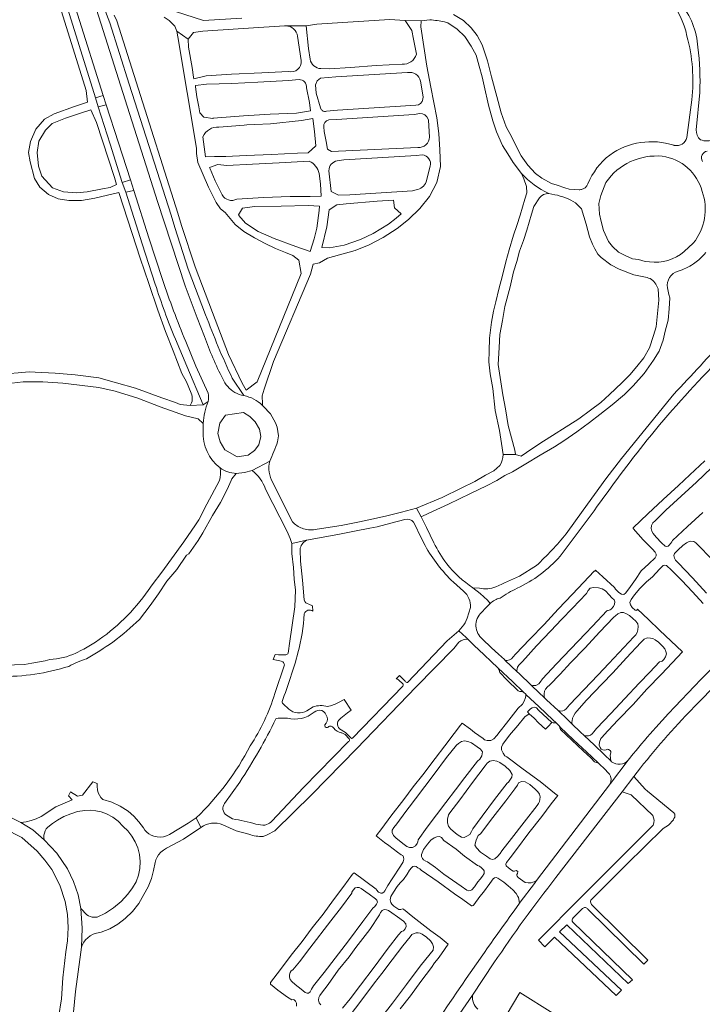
# Model space of a CAD drawing. Extents: x 148869 to 161638, y 453607 to 469810.
# Tile 20 of 256: x 154256 to 154426, y 459730 to 459976. Entities that reach past the tile are written whole.
import ezdxf

# ---------------------------------------------------------------- set-up
doc = ezdxf.new("R2010")
doc.units = 0
doc.layers.add('B-RO-VH-VERHARDING_ASFALT-GV', color=251, linetype='CONTINUOUS', lineweight=18)
doc.layers.add('B-RO-VH-VERHARDING_HALFVERHARDING_GRIND-GV', color=251, linetype='CONTINUOUS', lineweight=18)

msp = doc.modelspace()

# ---------------------------------------------------------------- linework, layer by layer
at = {"layer": 'B-RO-VH-VERHARDING_ASFALT-GV', "flags": 128}
for points in [[(154301.77, 459896.49), (154299.95, 459901.1), (154296.93, 459909.14), (154290, 459930.17), (154281.91, 459955.58), (154274.82, 459978.13), (154274.57, 459978.9), (154273.23, 459983.33), (154270.86, 459990.76), (154269.65, 459994.58), (154268.56, 459997.94), (154259.32, 460027.68), (154258.83, 460029.26), (154258.55, 460030.12), (154254.74, 460042.07)], [(154253.83, 460028.79), (154256.59, 460020.45), (154259.71, 460010.23), (154263.66, 459997.41), (154276.48, 459956.68), (154277.19, 459954.38), (154280.26, 459944.84), (154283.27, 459935.59), (154284.13, 459932.95), (154287.88, 459921.14), (154291.26, 459910.7)], [(154297.08, 459895.2), (154299.63, 459889.09), (154302.64, 459882.35)], [(154311.55, 459881.71), (154310.98, 459881.84), (154310.42, 459882.02), (154309.88, 459882.24), (154309.36, 459882.5), (154308.86, 459882.81), (154308.39, 459883.15), (154307.95, 459883.53), (154307.54, 459883.95), (154307.17, 459884.4), (154306.84, 459884.88), (154306.54, 459885.39), (154306.29, 459885.91)], [(154319.99, 459870.19), (154320.19, 459871.66), (154319.87, 459873.85), (154319.52, 459874.87), (154318.2, 459877.15), (154316.39, 459879.08), (154316.21, 459879.26)], [(154301.42, 459874.78), (154301.45, 459872.88)], [(154309.68, 459862.28), (154311.77, 459862.53), (154313.66, 459862.97), (154318.08, 459865.34)], [(154203.83, 459804.79), (154204.43, 459803.92), (154205.35, 459802.54), (154207.61, 459799.45), (154210.17, 459796.6), (154212.88, 459794.12), (154215.82, 459791.91), (154218.43, 459790.1), (154222.88, 459787.74), (154234.34, 459781.71), (154247.24, 459775.86), (154256.13, 459771.35), (154259.96, 459767.88), (154261.89, 459765.68), (154263.63, 459763.33), (154265.64, 459759.46), (154267, 459755.32), (154267.57, 459752.09), (154267.76, 459748.82), (154267.54, 459745.55), (154267.18, 459742.79), (154266.4, 459736.31), (154266.06, 459731.07), (154265.29, 459726.34)], [(154269.04, 459727.72), (154269.56, 459732.87), (154270.86, 459742.66), (154271.01, 459743.94), (154271.23, 459748.72), (154270.92, 459753.56), (154270.19, 459757), (154269.05, 459760.34), (154267.52, 459763.51), (154264.93, 459767.38), (154261.75, 459770.78), (154258.93, 459773.21), (154255.88, 459775.09), (154253.57, 459776.26), (154248.35, 459778.93), (154237.24, 459784.28), (154234.17, 459785.81), (154228.87, 459788.54), (154224.64, 459790.57), (154220.61, 459792.95), (154217.83, 459794.89), (154214.84, 459797.19)], [(154408.8, 459792.24), (154407.52, 459790.62), (154403.14, 459784.78), (154384.66, 459760.59), (154384.1, 459759.86), (154380.57, 459755.15), (154380.41, 459754.93)], [(154389.5, 459761.31), (154405.98, 459782.77), (154408.93, 459786.6)], [(154364.61, 459726.04), (154368.65, 459731.96), (154374.02, 459740)]]:
    msp.add_lwpolyline(points, dxfattribs=at)
at = {"layer": 'B-RO-VH-VERHARDING_ASFALT-GV'}
for points in [[(154291.26, 459910.7, 0.01611), (154297.08, 459895.2)], [(154306.29, 459885.91, -0.034686), (154301.77, 459896.49)], [(154302.64, 459882.35, -0.122509), (154302.68, 459880.2)], [(154302.68, 459880.2, 0.079274), (154301.42, 459874.78)], [(154316.21, 459879.26, 0.147107), (154311.55, 459881.71)], [(154301.45, 459872.88, 0.253604), (154305.68, 459863.66)], [(154318.08, 459865.34, 0.019813), (154319.99, 459870.19)], [(154305.68, 459863.66, 0.161449), (154309.68, 459862.28)], [(154422.78, 459802.67, -0.007221), (154450.65, 459830.61)], [(154440.72, 459825.67, 0.018716), (154414.41, 459798.82)], [(154408.93, 459786.6, -0.028671), (154422.78, 459802.67)], [(154414.41, 459798.82, 0.014618), (154408.8, 459792.24)], [(154374.02, 459740, -0.020433), (154389.5, 459761.31)], [(154380.41, 459754.93, 0.01164), (154355.38, 459718.7)]]:
    msp.add_lwpolyline(points, format="xyb", dxfattribs=at)
at = {"layer": 'B-RO-VH-VERHARDING_ASFALT-GV', "flags": 128}
msp.add_lwpolyline([(154305.55, 459874.79), (154307.02, 459876.82), (154311.51, 459877.48), (154313.05, 459876.53), (154314.4, 459875.18), (154315.45, 459873.33), (154315.8, 459871.48), (154315.28, 459869.38), (154314.26, 459867.96), (154312.63, 459866.86), (154309.93, 459866.41), (154306.87, 459868.16), (154305.7, 459870.13), (154305.11, 459872.26)], close=True, dxfattribs=at)
at = {"layer": 'B-RO-VH-VERHARDING_HALFVERHARDING_GRIND-GV', "flags": 128}
for points in [[(154289.46, 459909.57), (154286.19, 459919.62), (154282.11, 459932.54), (154281.18, 459934.92), (154278.2, 459944.53), (154275.21, 459953.8), (154274.53, 459956.12), (154261.86, 459996.7), (154257.63, 460009.67), (154254.27, 460020.88), (154251.98, 460028.25), (154253.83, 460028.79), (154253.27, 460030.62), (154250.33, 460030.09), (154250.42, 460028.14), (154251.59, 460023.62), (154262.49, 459989.01), (154262.62, 459988.63)], [(154263.14, 459987.09), (154272.25, 459957.93), (154272.56, 459955.03), (154269.29, 459953.91), (154264.25, 459952.11), (154261.79, 459950.73), (154259.61, 459948.25), (154258.32, 459945.17), (154257.86, 459942.41), (154258.2, 459940.08), (154259.29, 459935.97), (154260.62, 459933.75), (154262.84, 459931.94), (154265.24, 459930.88), (154267.88, 459930.45), (154271.06, 459930.48), (154274.41, 459931.05), (154280.4, 459932.48), (154283.66, 459922.2), (154285.69, 459916.01), (154287.83, 459909.71), (154290.11, 459903.07), (154292.02, 459897.76), (154293.92, 459892.86), (154296.11, 459887.21), (154297.25, 459885.15), (154298.42, 459882.3)], [(154276.66, 459978.71), (154278.15, 459974.81), (154282.96, 459959.54), (154293.4, 459926.75), (154294.33, 459923.69), (154297.7, 459913.3), (154302.04, 459901.86)], [(154306.93, 459927.47), (154309.4, 459924.46), (154311.57, 459922.72), (154314.23, 459921.09), (154316.91, 459919.71), (154319.47, 459918.48), (154321.99, 459917.45), (154323.81, 459916.72), (154325.33, 459915.52), (154325.89, 459912.18), (154314.94, 459885.19), (154312.12, 459883.03), (154311.19, 459884.84), (154307.77, 459891.99), (154303.72, 459902.5), (154299.4, 459913.9), (154296.05, 459924.23), (154295.12, 459927.28), (154284.68, 459960.08), (154279.87, 459975.35), (154279.18, 459976.72)], [(154291.68, 459976.25), (154292.95, 459975.43), (154294.34, 459973.96), (154294.82, 459972.72), (154297.68, 459970.77), (154299.04, 459972.39), (154301.32, 459972.76), (154310.19, 459973.35), (154321.74, 459974.1), (154322.05, 459974.1), (154327.17, 459974.11), (154329.77, 459974.5), (154336.17, 459974.93), (154341.5, 459975.27), (154347.92, 459975.65), (154351.84, 459975.42), (154355.82, 459975.33), (154358, 459975.59)], [(154311.1, 459975.95), (154301.54, 459975.42), (154294.48, 459977.67)], [(154397.48, 459934.61), (154397.4, 459934.42), (154397.3, 459934.24), (154397.19, 459934.07), (154397.07, 459933.92), (154396.93, 459933.77), (154396.77, 459933.64), (154396.61, 459933.52), (154396.43, 459933.41), (154396.25, 459933.33), (154396.06, 459933.26), (154395.87, 459933.2), (154395.67, 459933.17), (154395.47, 459933.15), (154395.26, 459933.15), (154392.77, 459933.3), (154391.71, 459933.58), (154389.77, 459934.26), (154388.35, 459934.72), (154385.96, 459936.05), (154384.42, 459937.2), (154382.5, 459939.23), (154380.83, 459941.59), (154379.6, 459943.85), (154378.47, 459946.26), (154377.09, 459948.81), (154375.78, 459952.38), (154374.71, 459956.41), (154373.43, 459961.34), (154372.43, 459965.29), (154371.07, 459969.31), (154369.81, 459971.66), (154368.34, 459973.57), (154366.37, 459975.43), (154363.88, 459976.88)], [(154316.21, 459879.26), (154316.25, 459879.67), (154316.14, 459881.68), (154316.66, 459883.31), (154318.99, 459890.22), (154328.18, 459912.05), (154328.87, 459914.54), (154330.43, 459914.85), (154332.47, 459916.07), (154335.44, 459916.87), (154339.36, 459917.97), (154342.9, 459919.39), (154346.38, 459921.19), (154349.84, 459923.42), (154352.72, 459925.68), (154355.47, 459928.45), (154357.91, 459931.43), (154359.72, 459934.93), (154360.63, 459938.95), (154360.51, 459943.12), (154360.29, 459947.2), (154359.76, 459951.1), (154358.29, 459958.72), (154357.26, 459964.03), (154355.79, 459973.81), (154355.82, 459975.33), (154351.84, 459975.42), (154353.49, 459972.89), (154353.91, 459970.77), (154354.64, 459966.96)], [(154328.1, 459965.72), (154327.72, 459968.38), (154327.17, 459974.11), (154322.05, 459974.1)], [(154361.67, 459975.04), (154362.52, 459974.84), (154364.79, 459973.23), (154366.75, 459971.42), (154368.36, 459969.02), (154369.54, 459966.78), (154370.32, 459964.04), (154371.05, 459961.34), (154371.53, 459959.12), (154372.65, 459954.25), (154373.71, 459950.33), (154374.65, 459947.59), (154376.13, 459944.21), (154377.48, 459942.06), (154378.83, 459939.93), (154380.87, 459937.21)], [(154322.73, 459962.66), (154316.08, 459962.33), (154308.48, 459962), (154302.21, 459961.56), (154299.12, 459960.83), (154299.03, 459961.29), (154298.64, 459963.63), (154297.78, 459968.78), (154297.68, 459970.77), (154294.82, 459972.72), (154295.1, 459971.34), (154299.74, 459943.54), (154299.72, 459942.19), (154300.05, 459939.95), (154302.79, 459933.75), (154304.64, 459929.97), (154305.77, 459928.35), (154306.93, 459927.47)], [(154325.01, 459971.49), (154325.92, 459965.4)], [(154351.07, 459964.51), (154344.65, 459964.16), (154338.19, 459963.64), (154333, 459963.33), (154330.79, 459963.38)], [(154330.74, 459953.57), (154329.64, 459957.22), (154329.46, 459959.36), (154329.86, 459960.3), (154330.75, 459960.98), (154334.56, 459961.3), (154352.47, 459962.39)], [(154299.51, 459958.84), (154299.48, 459959.13), (154302.29, 459959.47), (154308.55, 459959.64), (154315.08, 459960), (154322.73, 459960.41), (154325.36, 459960.65)], [(154327.2, 459958.56), (154327.97, 459954.91), (154328.21, 459952.88), (154324.73, 459952.28), (154318.14, 459951.97), (154311.48, 459951.58), (154303.88, 459951), (154303.84, 459950.94), (154301.55, 459951.28), (154300.57, 459952.37), (154300.3, 459953.86), (154299.87, 459956.38), (154299.51, 459958.84)], [(154355.66, 459960.27), (154356.32, 459956.37)], [(154424.51, 459948.1), (154425.4, 459957.41)], [(154355.14, 459954.35), (154354.51, 459954.25), (154353.23, 459954.2), (154334.96, 459953.02), (154332.22, 459952.77)], [(154423.38, 459955.58), (154422.19, 459946.18)], [(154332.78, 459950.56), (154334.7, 459950.71), (154354.06, 459951.96), (154355.47, 459952.21)], [(154305.36, 459948.78), (154311.67, 459949.28), (154312.34, 459949.32), (154314.33, 459949.42), (154318.2, 459949.62), (154325.97, 459950.43), (154328.82, 459950.9), (154329.2, 459947.67), (154329.54, 459944.12), (154327.61, 459942.31), (154324.99, 459942.29), (154318.48, 459941.95), (154312.15, 459941.71), (154307.11, 459941.43), (154304.24, 459941.4), (154302.04, 459941.37), (154301.38, 459946.34)], [(154355.01, 459943.69), (154335.2, 459942.75), (154333.46, 459942.66), (154332.43, 459943.27), (154332.1, 459945.15), (154331.66, 459947.67), (154331.52, 459948.87)], [(154357.63, 459950.8), (154357.66, 459950.53), (154357.95, 459946.28)], [(154419.04, 459944.21), (154418.93, 459944.23)], [(154334.9, 459940.33), (154336.55, 459940.59), (154354.69, 459941.65), (154356.13, 459941.81)], [(154306.18, 459931.84), (154304.45, 459935.34), (154303.19, 459938.35), (154303.04, 459938.65), (154305.11, 459939.45), (154307.34, 459939.21), (154313.73, 459939.5), (154320.39, 459939.85), (154327.88, 459940.26)], [(154358.08, 459939.02), (154357.07, 459935.09)], [(154330.35, 459937.2), (154330.68, 459934.58), (154330.87, 459931.52), (154328.15, 459931.46), (154323.11, 459931.44), (154316.51, 459931.23), (154309.81, 459930.77)], [(154354.6, 459933.09), (154353.7, 459932.89), (154338.03, 459931.85), (154335.19, 459931.77), (154333.36, 459932.66), (154332.83, 459937.89)], [(154380.87, 459937.21), (154381.49, 459935.82), (154382.14, 459933.97), (154382.24, 459932.32), (154381.75, 459930.8), (154380.52, 459926.81), (154379.72, 459924.22), (154378.93, 459921.78), (154377.82, 459918.12), (154376.99, 459915.16), (154376.15, 459911.7), (154375.24, 459908.33), (154374.5, 459905.15)], [(154412.84, 459915.1), (154411.73, 459915.22), (154410.11, 459915.68), (154408.56, 459915.9), (154406.92, 459916.63), (154405.11, 459917.52), (154403.63, 459918.94), (154402.62, 459920.21), (154401.34, 459922.92), (154400.74, 459925.19), (154400.37, 459927.07), (154400.23, 459929.7), (154400.66, 459931.7), (154401.95, 459934.98)], [(154387.71, 459932.2), (154389.23, 459931.9)], [(154374.5, 459905.15), (154373.92, 459902.78), (154373.43, 459900.09), (154372.87, 459896.02), (154372.82, 459892.82), (154372.73, 459890.15), (154373.1, 459887.19), (154373.73, 459883.48), (154374.35, 459877.99), (154375.42, 459873.02), (154375.93, 459869.72), (154376.28, 459867.02), (154379.42, 459867.04), (154379.22, 459868.09), (154377.57, 459874.21), (154376.88, 459878.41), (154376.27, 459881.94), (154375.75, 459885.19), (154375.1, 459889.45), (154375.33, 459893.72), (154375.46, 459896.98), (154376.14, 459900.5), (154376.75, 459903.95), (154378.03, 459908.84), (154378.93, 459912.66), (154379.76, 459915.21), (154380.4, 459917.77), (154381.37, 459920.42), (154382.25, 459923.03), (154383.39, 459927.07), (154383.96, 459928.98), (154385.35, 459931.07)], [(154394.39, 459929.89), (154395.86, 459928.39), (154397.04, 459924.5), (154397.86, 459921.4), (154398.59, 459919.55), (154399.2, 459918.38), (154399.97, 459917.08), (154400.74, 459916.2), (154403.2, 459914.38), (154405.23, 459913.28), (154408.9, 459911.87), (154411.85, 459911.26)], [(154423.78, 459919.77), (154421.48, 459917.67)], [(154414.39, 459909.57), (154415, 459908.41), (154415.2, 459905.51), (154414.49, 459898.87), (154413.86, 459896.71), (154412.83, 459893.67), (154411.39, 459891.11), (154409.67, 459888.98), (154407.9, 459886.88), (154405.91, 459884.89), (154402.87, 459881.99), (154400.7, 459879.99), (154398.14, 459878.09), (154395.2, 459875.91), (154385.46, 459869.73), (154382.12, 459867.46), (154380.78, 459866.59), (154379.42, 459867.04), (154376.28, 459867.02)], [(154375.46, 459864.22), (154373.95, 459862.94), (154371.88, 459861.8), (154369.26, 459860.28), (154365.79, 459858.58), (154361.09, 459856.28), (154354.69, 459853.59), (154355.84, 459851.39), (154357.77, 459852.32), (154362.66, 459854.6), (154368.16, 459857.22), (154372.16, 459859.14), (154374.69, 459860.51), (154376.73, 459861.74), (154378.65, 459862.65), (154381.99, 459864.65), (154385.53, 459866.85), (154389.1, 459868.92), (154391.46, 459870.42), (154394.72, 459872.7), (154397.85, 459875.01), (154400.44, 459876.96), (154403.56, 459879.4), (154406.58, 459882.02), (154408.79, 459884.14), (154411.49, 459887.22), (154413.84, 459890.58), (154415.24, 459892.78), (154416.26, 459895.53), (154416.77, 459897.84), (154417.52, 459900.56), (154417.79, 459903.42), (154417.94, 459906.16), (154417.69, 459906.96), (154417.34, 459908.62)], [(154298.16, 459879.2), (154301.42, 459879.38), (154297.35, 459889.07), (154294.48, 459895.84)], [(154302.68, 459880.2), (154301.42, 459879.38), (154298.16, 459879.2), (154295.67, 459879.47), (154294.52, 459879.96), (154291.07, 459881.16), (154284.54, 459883.6), (154279.81, 459884.91), (154275.35, 459886.11), (154269.45, 459886.88), (154264.45, 459887.35), (154259.49, 459887.58), (154257.99, 459887.62), (154255.22, 459887.42), (154253.13, 459887.22), (154250.87, 459886.87)], [(154224.87, 459873.76), (154231.02, 459878.38), (154236.71, 459881.4), (154240.29, 459882.6), (154243.64, 459883.32), (154246.91, 459884.04), (154252.23, 459884.66), (154256.47, 459885.15), (154261.4, 459885.18), (154266.37, 459884.82), (154275.34, 459883.7), (154279.42, 459882.83), (154285.14, 459881.08), (154290.71, 459878.94), (154297.02, 459876.64), (154300.16, 459875.95), (154301.42, 459874.78)], [(154308.69, 459886.08), (154311.55, 459881.71)], [(154418.13, 459881.19), (154405.82, 459866.03), (154401.96, 459860.95), (154396.31, 459853.08), (154392.06, 459847.2)], [(154318.08, 459865.34), (154313.66, 459862.97)], [(154426.65, 459865.45), (154422.88, 459861.95), (154420.06, 459859.23), (154416.25, 459855.72), (154412.43, 459852.18), (154408.73, 459848.71), (154408.74, 459848.53), (154411.27, 459845.71), (154413.17, 459843.75), (154413.58, 459843.32), (154414.28, 459842.62), (154414.52, 459842.08), (154414.52, 459841.72), (154414.28, 459841.22), (154412.64, 459839.68), (154410.78, 459837.93), (154409.31, 459835.75), (154407.7, 459833.46), (154406.89, 459832.4), (154406.4, 459832.06), (154405.83, 459832.08), (154405.17, 459832.53), (154404.8, 459832.92), (154404.38, 459833.4), (154404.08, 459833.77), (154401.21, 459836.41), (154399.34, 459838.11), (154399.18, 459837.88), (154398.99, 459837.83), (154396.4, 459835.02), (154393.66, 459832.12), (154390.05, 459828.34), (154386.51, 459824.57), (154382.94, 459820.87), (154379.43, 459817.12), (154378.83, 459816.45), (154378.4, 459815.97), (154377.86, 459815.67), (154377.3, 459815.55), (154376.83, 459815.57), (154379.83, 459812.74), (154379.76, 459813.05), (154379.78, 459813.45), (154379.93, 459813.92), (154380.25, 459814.35), (154380.73, 459814.88), (154381.11, 459815.31), (154384.67, 459819.21), (154388.2, 459822.93), (154390.89, 459825.75), (154393.6, 459828.62), (154397.15, 459832.29), (154397.52, 459832.99), (154398.06, 459833.58), (154398.89, 459833.82), (154400.08, 459833.72), (154401.01, 459833.42), (154401.83, 459832.92), (154402.74, 459831.93), (154403.47, 459831.17), (154404.05, 459830.68), (154404.21, 459830.24), (154404.09, 459829.59), (154403.82, 459829.04), (154403.27, 459828.36), (154403.02, 459828.18), (154402.76, 459828.08), (154402.54, 459828.06), (154402.36, 459828.05), (154402.18, 459827.97), (154398.58, 459824.13), (154396.83, 459822.26), (154393.2, 459818.45), (154389.62, 459814.69), (154386.14, 459810.96), (154385.59, 459810.12), (154385.21, 459809.69), (154384.47, 459809.34), (154384.18, 459809.28), (154383.84, 459809.28), (154383.3, 459809.35), (154383.52, 459809.13), (154386.64, 459806.22), (154386.52, 459806.65), (154386.54, 459807.26), (154386.65, 459807.9), (154386.92, 459808.41), (154387.41, 459808.95), (154387.84, 459809.36), (154390.51, 459812.14), (154393.15, 459815), (154396.76, 459818.74), (154400.34, 459822.6), (154403.97, 459826.33), (154404.36, 459826.71), (154404.91, 459827.17), (154405.7, 459827.57), (154406.39, 459827.51), (154407.11, 459827.23), (154407.88, 459826.77), (154408.65, 459826.07), (154409.47, 459825.34), (154409.89, 459824.71), (154410.02, 459824), (154409.92, 459823.17), (154409.74, 459822.51), (154409.39, 459821.99), (154408.91, 459821.48), (154402.68, 459814.81), (154400.03, 459811.95), (154396.43, 459808.18), (154392.85, 459804.47), (154392.46, 459804.01), (154392.02, 459803.5), (154391.62, 459803.17), (154391.19, 459802.98), (154390.67, 459802.9), (154390.04, 459803.02), (154392.47, 459800.69), (154393.52, 459799.67), (154393.47, 459800.1), (154393.5, 459800.48), (154393.65, 459801.1), (154393.93, 459801.82), (154394.25, 459802.36), (154394.71, 459802.92), (154397.14, 459805.63), (154401.01, 459809.75), (154403.67, 459812.48), (154407.13, 459816.21), (154410.68, 459820.02), (154411.05, 459820.38), (154411.53, 459820.91), (154412.27, 459821.21), (154413.06, 459821.14), (154413.71, 459821.02), (154414.26, 459820.7), (154415.08, 459820.1), (154416.18, 459819.07), (154416.66, 459818.44), (154416.95, 459817.83), (154417.08, 459817.21), (154416.87, 459816.46), (154416.44, 459815.82), (154416.03, 459815.35), (154415.75, 459815.28), (154415.38, 459815.2), (154412.95, 459812.61), (154410.3, 459809.85), (154406.72, 459806.02), (154403.23, 459802.29), (154399.61, 459798.52), (154398.97, 459797.74), (154398.5, 459797.2), (154398.08, 459796.87), (154397.65, 459796.71), (154396.64, 459796.7), (154399, 459794.51), (154401.63, 459791.97), (154403.17, 459790.47), (154403.13, 459791.16), (154403.03, 459791.92), (154403.22, 459792.45), (154403.2, 459792.83), (154403.05, 459793.06), (154402.64, 459793.35), (154402.38, 459793.37), (154402.01, 459793.26), (154401.63, 459793.18), (154401.22, 459793.2), (154400.79, 459793.4), (154400.5, 459793.8), (154400.3, 459794.36), (154400.35, 459795.16), (154400.73, 459796.03), (154401.14, 459796.48), (154401.48, 459796.89), (154404.92, 459800.63), (154408.73, 459804.53), (154412.21, 459808.4), (154415.83, 459812.14), (154418.5, 459814.94), (154421.11, 459817.71), (154415.37, 459823.09), (154412.56, 459825.75), (154409.85, 459828.34), (154409.69, 459828.1), (154409.5, 459828.03), (154409.27, 459828.11), (154408.55, 459828.8), (154408.09, 459829.44), (154407.94, 459830.04), (154408.23, 459830.78), (154409.12, 459831.92), (154410.42, 459833.5), (154412.1, 459835.2), (154413.6, 459836.47), (154415.37, 459838.38), (154416.26, 459839.29), (154416.62, 459839.39), (154417.11, 459839.27), (154417.54, 459838.86), (154417.94, 459838.51), (154420.94, 459835.55), (154423.6, 459832.69), (154426.22, 459829.81)], [(154426.14, 459852.5), (154422.36, 459849.02), (154418.6, 459845.51), (154418.42, 459845.2), (154418.2, 459844.89), (154417.75, 459844.36), (154417.48, 459844.13), (154417.02, 459844.05), (154416.74, 459844.13), (154415.81, 459844.9), (154414.49, 459846.33), (154413.74, 459847.25), (154413.46, 459847.87), (154413.29, 459848.54), (154413.33, 459849.25), (154413.7, 459849.91), (154414.26, 459850.47), (154416.92, 459853.12), (154420.72, 459856.57), (154424.55, 459860.13), (154428.36, 459863.67)], [(154278.86, 459820.11), (154281.61, 459822.3), (154283.09, 459823.59), (154285.51, 459825.81), (154288.16, 459829.25), (154290.26, 459832.22), (154292.38, 459835.33), (154294.83, 459838.28), (154297.27, 459841.85), (154297.82, 459842.21), (154300.15, 459845.56), (154301.38, 459847.4), (154303.79, 459851.8), (154305.74, 459855.03), (154307.38, 459858.24), (154308.41, 459860.47), (154308.57, 459860.95), (154309.68, 459862.28)], [(154305.53, 459860.47), (154302.37, 459854.61), (154300.33, 459850.65), (154299.52, 459849.4), (154296.57, 459845.19), (154291.13, 459837.58), (154288.73, 459834.43), (154287.73, 459833.05)], [(154316.97, 459858.37), (154322.35, 459847.73), (154323.15, 459846.03), (154323.59, 459844.76), (154327.18, 459845.57), (154335.06, 459847.05), (154339.16, 459847.81), (154343, 459848.57), (154344.88, 459848.97), (154348.28, 459849.84), (154351.79, 459850.78)], [(154323.73, 459850.18), (154322.54, 459852.42), (154318.81, 459859.99)], [(154359.02, 459844.95), (154357.19, 459848.73), (154356.54, 459850.1), (154355.84, 459851.39), (154354.69, 459853.59), (154350.92, 459852.61), (154347.26, 459851.66), (154343.98, 459850.89), (154340.41, 459850.16), (154340, 459850.1), (154335.85, 459849.3), (154333.12, 459848.82), (154329.41, 459848.23)], [(154390.52, 459841.57), (154399.01, 459852.95)], [(154353.92, 459850.09), (154354.43, 459849.16), (154355.52, 459846.81), (154356.81, 459844.25)], [(154327.18, 459845.57), (154323.59, 459844.76), (154323.58, 459842.3), (154323.98, 459838.79), (154324.14, 459835.85), (154324.49, 459833.13), (154324.33, 459828.96), (154323.01, 459819.77)], [(154326.66, 459830.68), (154326.26, 459835.59), (154325.71, 459840.35), (154325.6, 459843.2)], [(154427.09, 459832.37), (154423.59, 459836.22), (154419.98, 459839.9), (154419.33, 459840.57), (154419.08, 459841.07), (154418.89, 459841.76), (154419.07, 459842.26), (154419.96, 459843.2), (154421.13, 459844.26), (154422.07, 459844.93), (154422.72, 459845.28), (154423.15, 459845.39), (154423.9, 459845.25), (154424.37, 459844.9), (154424.83, 459844.53), (154428.44, 459840.88)], [(154384.61, 459839.26), (154380.39, 459836.59)], [(154363.88, 459835.12), (154366.43, 459832.86)], [(154373.05, 459829.77), (154372.37, 459830.59), (154370.54, 459832.24), (154368.77, 459833.69)], [(154370.41, 459833.6), (154368.77, 459833.69), (154370.54, 459832.24), (154372.37, 459830.59), (154373.05, 459829.77)], [(154328.81, 459827.89), (154328.7, 459829.22), (154327.77, 459829.64)], [(154368.15, 459828.76), (154367.33, 459826.09)], [(154366.05, 459823.95), (154365.24, 459822.99), (154367.06, 459821.33), (154367.6, 459820.76), (154369, 459819.35), (154371.56, 459816.94), (154373.33, 459815.28), (154375.02, 459813.69), (154375.05, 459813.67), (154378.67, 459810.27), (154381.42, 459807.65), (154381.98, 459807.12), (154382.01, 459807.09), (154385.29, 459803.96), (154388.67, 459800.75), (154389.52, 459799.94), (154390.34, 459799.15), (154390.57, 459798.93), (154393.83, 459795.77), (154397.18, 459792.61), (154399.92, 459790.07), (154400.11, 459789.89), (154401.86, 459788.22), (154402.39, 459787.67), (154402.82, 459787.16), (154403.09, 459786.65), (154403.27, 459785.92), (154403.14, 459784.78), (154407.52, 459790.62)], [(154367.6, 459820.76), (154367.06, 459821.33), (154365.24, 459822.99), (154362.34, 459820.42), (154352.44, 459810.08)], [(154403.38, 459790.26), (154403.17, 459790.47), (154401.63, 459791.97), (154399, 459794.51), (154396.64, 459796.7), (154395.5, 459797.74), (154393.52, 459799.67), (154392.47, 459800.69), (154390.04, 459803.02), (154390.01, 459803.05), (154387.15, 459805.74), (154386.64, 459806.22), (154383.52, 459809.13), (154383.3, 459809.35), (154380.34, 459812.26), (154379.83, 459812.74), (154376.83, 459815.57), (154376.62, 459815.77), (154375.15, 459817.15), (154373.44, 459818.75), (154371.06, 459820.93), (154370.81, 459821.17)], [(154316.42, 459771.61), (154317.4, 459771.99), (154319.35, 459772.96), (154328.59, 459782.07), (154339.68, 459793.5), (154354.63, 459808.93), (154363.96, 459818.57), (154365.27, 459820.09)], [(154271.22, 459818.19), (154269.65, 459817.39)], [(154322.03, 459817), (154320.25, 459816.97), (154319.4, 459817.08), (154318.91, 459815.78), (154319.75, 459815.65)], [(154263.11, 459815.78), (154261.94, 459815.49), (154258.63, 459814.86), (154256.79, 459814.53), (154249.31, 459814.27)], [(154321.7, 459814.43), (154319.3, 459807.3)], [(154351.83, 459810.36), (154350.69, 459811.53), (154350.42, 459811.82), (154349.59, 459810.97), (154349.92, 459810.86), (154350.19, 459810.7), (154351.34, 459809.61)], [(154351.29, 459809.11), (154338.73, 459796.13)], [(154350.58, 459728.51), (154353.22, 459731.82), (154355.72, 459735.37), (154358.44, 459738.88), (154359.21, 459740.05), (154360.07, 459741.12), (154360.93, 459742.25), (154362.62, 459744.71), (154360.57, 459746.32), (154358.24, 459748.04), (154353.74, 459751.55), (154351.46, 459753.41), (154351.15, 459753.52), (154350.75, 459753.39), (154350.27, 459753.36), (154349.02, 459754.14), (154348.48, 459754.65), (154348.25, 459755.1), (154348.11, 459755.76), (154348.27, 459756.59), (154348.91, 459757.7), (154349.82, 459759.11), (154350.58, 459759.98), (154351.47, 459760.87), (154352.38, 459762.21), (154352.94, 459763.17), (154353.41, 459763.79), (154353.77, 459764.09), (154354.18, 459764.19), (154354.57, 459764.08), (154355.05, 459763.78), (154355.47, 459763.53), (154355.86, 459763.2), (154360.06, 459760.29), (154364.17, 459757.3), (154366.22, 459755.81), (154368.41, 459754.26), (154368.61, 459754.26), (154368.85, 459754.35), (154368.96, 459754.53), (154370.51, 459756.6), (154371.41, 459757.64), (154372.99, 459759.82), (154373.42, 459760.46), (154373.81, 459761.01), (154374.15, 459761.29), (154374.56, 459761.37), (154374.99, 459761.2), (154376.49, 459760.17), (154377.59, 459759.3), (154378.76, 459758.24), (154379.52, 459757.37), (154379.98, 459756.62), (154380.14, 459756.38), (154380.41, 459754.93), (154380.57, 459755.15), (154384.1, 459759.86), (154384.66, 459760.59), (154384.07, 459760.29), (154383.75, 459760.18), (154383.32, 459760), (154382.57, 459759.97), (154381.78, 459760.1), (154380.66, 459760.96), (154380.02, 459761.35), (154379.78, 459761.64), (154379.73, 459761.86), (154379.72, 459762.07), (154379.87, 459762.34), (154379.96, 459762.8), (154379.53, 459763.1), (154379.14, 459762.95), (154378.85, 459762.94), (154378.43, 459763.17), (154377.62, 459763.72), (154377.04, 459764.28), (154376.99, 459764.67), (154377.15, 459765.06), (154378.05, 459766.27), (154379.61, 459768.34), (154382.76, 459772.47), (154385.95, 459776.6), (154388.31, 459779.71), (154389.93, 459781.82), (154389.53, 459782.09), (154385.51, 459785.29), (154381.29, 459788.38), (154377.2, 459791.46), (154376.75, 459791.77), (154376.31, 459792.4), (154375.88, 459793.27), (154375.92, 459793.87), (154376.26, 459794.67), (154377.91, 459796.87), (154379.99, 459799.35), (154381.68, 459801.5), (154382.83, 459802.22), (154382.37, 459802.7), (154383.15, 459803.51), (154383.58, 459803.75), (154384.16, 459803.88), (154384.41, 459803.83), (154384.61, 459803.7), (154385.16, 459803.13), (154388.47, 459800.05), (154388.82, 459800), (154389.17, 459800.01), (154389.52, 459799.94), (154388.67, 459800.75), (154385.29, 459803.96), (154382.01, 459807.09), (154381.98, 459807.12), (154381.96, 459806.67), (154381.84, 459806.09), (154381.58, 459805.35), (154381.11, 459804.65), (154380.09, 459803.61), (154377.14, 459799.9), (154375.56, 459797.87), (154374.77, 459796.85), (154373.99, 459795.97), (154373.2, 459795.6), (154372.3, 459795.53), (154371.68, 459795.7), (154371.29, 459796.09), (154370.21, 459796.85), (154369.16, 459797.6), (154368.13, 459798.38), (154366.05, 459799.93), (154365.64, 459799.39), (154364.07, 459797.33), (154361.79, 459794.26), (154359.37, 459791.1), (154356.23, 459787.02), (154353.83, 459783.97), (154351.5, 459780.81), (154348.28, 459776.7), (154346.02, 459773.62), (154344.6, 459771.72), (154346.7, 459770.11), (154347.74, 459769.35), (154349.97, 459767.68), (154350.86, 459767.02), (154351.24, 459766.84), (154351.47, 459766.45), (154351.55, 459765.91), (154351.37, 459765.25), (154350.68, 459764.21), (154348.58, 459761.02), (154347.55, 459759.35), (154346.8, 459758.02), (154346.52, 459757.7), (154346.14, 459757.46), (154345.76, 459757.46), (154345.2, 459757.71), (154344.67, 459758.24), (154344.61, 459758.4), (154339.14, 459762.53), (154338.66, 459762.15), (154336.57, 459759.21), (154333.95, 459755.74), (154331.37, 459752.19), (154328.65, 459748.77), (154326.11, 459745.34), (154323.42, 459741.95), (154320.73, 459738.38), (154318.27, 459735.12), (154318.21, 459734.68), (154320.08, 459733.2), (154322.48, 459731.42), (154323.55, 459730.75), (154323.87, 459730.89), (154324.18, 459730.79), (154324.51, 459730.49), (154324.72, 459729.92), (154324.74, 459729.22)], [(154321.17, 459805.06), (154321.12, 459805.32)], [(154322.78, 459803.36), (154321.39, 459804.72)], [(154328.86, 459803.95), (154327.34, 459802.99)], [(154335.83, 459801.15), (154337.45, 459802.47), (154338.35, 459803.13), (154336.66, 459805.83), (154335.22, 459805.04)], [(154319.56, 459800.96), (154319.77, 459801.09), (154320.12, 459801.15), (154322.46, 459801.11)], [(154338.3, 459796.2), (154336.95, 459797.56), (154335.46, 459798.5)], [(154336.57, 459797.25), (154336.86, 459797.06), (154337.9, 459795.96)], [(154337.74, 459795.28), (154326.43, 459783.83), (154318.56, 459775.4)], [(154418.95, 459777.46), (154412.38, 459782.89), (154411.78, 459783.38), (154408.93, 459786.6), (154405.98, 459782.77), (154408.23, 459782.03), (154413.65, 459776.84)], [(154306.77, 459779.86), (154310.55, 459785.16)], [(154308.74, 459775.99), (154307.24, 459776.92)], [(154299.71, 459776.23), (154300.87, 459773.82)], [(154306.34, 459774.53), (154309.62, 459772.97), (154312.86, 459772.15)], [(154316.3, 459774.38), (154314.58, 459774.7)], [(154413.76, 459774.43), (154411.8, 459772.39), (154395.87, 459756.54), (154385.14, 459745.66), (154386.72, 459744.01), (154387.87, 459745.16), (154389.12, 459746.41), (154404.53, 459731.88), (154405.86, 459733.23), (154390.41, 459747.74), (154392.21, 459749.49), (154407.55, 459734.85), (154408.57, 459735.75), (154393.67, 459750.17)], [(154398.53, 459756.01), (154407.1, 459764.55), (154416.29, 459773.62), (154417.55, 459774.45), (154418.87, 459775.72), (154418.94, 459776.08)], [(154397.45, 459753.42), (154411.39, 459739.72), (154412.39, 459740.73), (154398.55, 459754.46)], [(154330.76, 459729.5), (154330.42, 459730.02), (154330.25, 459730.68), (154330.32, 459731.34), (154330.56, 459731.89), (154330.99, 459732.44), (154332.64, 459734.64), (154335.13, 459738.16), (154337.85, 459741.5), (154339.57, 459743.88), (154343, 459748.39), (154345.48, 459752.03), (154345.7, 459752.59), (154346.09, 459753.08), (154346.61, 459753.34), (154347.21, 459753.3), (154347.66, 459753.09), (154348.55, 459752.48), (154349.96, 459751.53), (154351.43, 459750.44), (154351.98, 459749.73), (154352.06, 459749.14), (154351.84, 459748.53), (154351.44, 459748.02), (154350.91, 459747.83), (154350.19, 459746.98), (154347.61, 459743.68), (154344.13, 459738.97), (154340.66, 459734.43), (154338.12, 459731.04), (154336.23, 459728.69)], [(154393.81, 459751.23), (154395.23, 459752.66), (154396.14, 459753.58)], [(154338.09, 459726.98), (154340.78, 459730.49), (154344.2, 459735.07), (154346.02, 459737.39), (154348.64, 459740.8), (154351.29, 459744.25), (154353.09, 459746.52), (154353.53, 459747.08), (154354.07, 459747.35), (154354.63, 459747.51), (154355.08, 459747.5), (154355.61, 459747.42), (154356.13, 459747.19), (154357.2, 459746.41), (154358.14, 459745.53), (154358.66, 459744.77), (154358.91, 459744.03), (154358.82, 459743.17), (154358.08, 459742.29), (154355.56, 459739.23), (154352.16, 459734.65), (154348.65, 459729.93), (154346.03, 459726.51)], [(154388.7, 459727.43), (154380.44, 459732.65), (154377.02, 459726.91)], [(154368.65, 459731.96), (154364.61, 459726.04)]]:
    msp.add_lwpolyline(points, dxfattribs=at)
at = {"layer": 'B-RO-VH-VERHARDING_HALFVERHARDING_GRIND-GV'}
for points in [[(154417.5, 459980.94, -0.128861), (154422.2, 459971.51)], [(154424.9, 459968.72, 0.159879), (154420.51, 459979.84)], [(154322.05, 459974.1, -0.352241), (154325.01, 459971.49)], [(154358, 459975.59, -0.033544), (154361.67, 459975.04)], [(154422.2, 459971.51, -0.095802), (154423.38, 459955.58)], [(154425.4, 459957.41, 0.043833), (154424.9, 459968.72)], [(154354.64, 459966.96, -0.363796), (154351.07, 459964.51)], [(154325.92, 459965.4, -0.514023), (154322.73, 459962.66)], [(154330.79, 459963.38, -0.337818), (154328.1, 459965.72)], [(154352.47, 459962.39, -0.418777), (154355.66, 459960.27)], [(154325.36, 459960.65, -0.471392), (154327.2, 459958.56)], [(154356.32, 459956.37, -0.331623), (154355.14, 459954.35)], [(154331.16, 459952.92, -0.177793), (154330.74, 459953.57)], [(154332.22, 459952.77, -0.25553), (154331.16, 459952.92)], [(154355.47, 459952.21, -0.289436), (154357.63, 459950.8)], [(154301.38, 459946.34, -0.323898), (154305.36, 459948.78)], [(154331.52, 459948.87, -0.374597), (154332.78, 459950.56)], [(154357.95, 459946.28, -0.417101), (154355.01, 459943.69)], [(154425.55, 459945.61, -0.22395), (154424.51, 459948.1)], [(154418.93, 459944.23, 0.239256), (154402.93, 459941.8)], [(154422.19, 459946.18, -0.417346), (154419.04, 459944.21)], [(154429.04, 459945.64, -0.179443), (154425.55, 459945.61)], [(154356.13, 459941.81, -0.490516), (154358.08, 459939.02)], [(154402.93, 459941.8, 0.132682), (154397.48, 459934.61)], [(154401.95, 459934.98, -0.270742), (154416.04, 459941.5)], [(154416.04, 459941.5, -0.30097), (154426.01, 459932.71)], [(154426.04, 459940.22, -0.507987), (154427.26, 459942.8)], [(154327.88, 459940.26, -0.250468), (154330.35, 459937.2)], [(154332.83, 459937.89, -0.384141), (154334.9, 459940.33)], [(154387.71, 459932.2, -0.100623), (154380.87, 459937.21)], [(154380.87, 459937.21, 0.100623), (154387.71, 459932.2)], [(154357.07, 459935.09, -0.251994), (154354.6, 459933.09)], [(154309.81, 459930.77, -0.402078), (154306.18, 459931.84)], [(154385.35, 459931.07, -0.23868), (154387.71, 459932.2)], [(154389.23, 459931.9, -0.084438), (154394.39, 459929.89)], [(154426.01, 459932.71, -0.256042), (154423.78, 459919.77)], [(154421.48, 459917.67, -0.206582), (154412.84, 459915.1)], [(154425.14, 459915.64, 0.043979), (154426.92, 459917.48)], [(154419.98, 459912.78, 0.072856), (154423.79, 459914.61)], [(154423.79, 459914.61, 0.02983), (154425.14, 459915.64)], [(154417.34, 459908.62, -0.388659), (154419.98, 459912.78)], [(154294.48, 459895.84, -0.022234), (154289.46, 459909.57)], [(154411.85, 459911.26, -0.24398), (154414.39, 459909.57)], [(154302.04, 459901.86, 0.021112), (154308.69, 459886.08)], [(154431.25, 459895.42, -0.003693), (154418.13, 459881.19)], [(154412.28, 459870.67, -0.02217), (154429.44, 459889.91)], [(154298.42, 459882.3, -0.266711), (154298.16, 459879.2)], [(154301.42, 459874.78, -0.079274), (154302.68, 459880.2)], [(154311.55, 459881.71, -0.147107), (154316.21, 459879.26)], [(154399.01, 459852.95, -0.011039), (154412.28, 459870.67)], [(154318.81, 459859.99, -0.202274), (154318.08, 459865.34)], [(154376.28, 459867.02, -0.144246), (154375.46, 459864.22)], [(154305.68, 459863.66, -0.081595), (154305.53, 459860.47)], [(154309.68, 459862.28, -0.161449), (154305.68, 459863.66)], [(154313.66, 459862.97, -0.158463), (154316.97, 459858.37)], [(154351.79, 459850.78, -0.30733), (154353.92, 459850.09)], [(154326.11, 459848.58, -0.11236), (154323.73, 459850.18)], [(154329.41, 459848.23, -0.131557), (154326.11, 459848.58)], [(154325.6, 459843.2, -0.239194), (154327.18, 459845.57)], [(154392.06, 459847.2, -0.031195), (154384.61, 459839.26)], [(154356.81, 459844.25, 0.075906), (154363.88, 459835.12)], [(154362.21, 459839.69, -0.044898), (154359.02, 459844.95)], [(154379.8, 459833.59, 0.10156), (154390.52, 459841.57)], [(154368.77, 459833.69, -0.068788), (154362.21, 459839.69)], [(154380.39, 459836.59, 0.008852), (154374.48, 459833.94)], [(154374.48, 459833.94, -0.163958), (154370.41, 459833.6)], [(154375.53, 459831.14, -0.038114), (154379.8, 459833.59)], [(154287.73, 459833.05, -0.090526), (154274.51, 459820.11)], [(154327.77, 459829.64, -0.330222), (154326.66, 459830.68)], [(154366.43, 459832.86, -0.239474), (154368.15, 459828.76)], [(154373.05, 459829.77, -0.119348), (154375.53, 459831.14)], [(154371.25, 459827.89, -0.02447), (154373.05, 459829.77)], [(154325.09, 459817.44, 0.052026), (154326.67, 459827.23)], [(154326.67, 459827.23, -0.485317), (154328.81, 459827.89)], [(154367.33, 459826.09, -0.122631), (154366.05, 459823.95)], [(154370.81, 459821.17, -0.448566), (154371.25, 459827.89)], [(154274.51, 459820.11, -0.018811), (154271.22, 459818.19)], [(154272.29, 459815.98, 0.017135), (154278.86, 459820.11)], [(154323.01, 459819.77, 0.017826), (154322.65, 459817.35)], [(154365.27, 459820.09, -0.272856), (154367.6, 459820.76)], [(154269.65, 459817.39, -0.09447), (154263.11, 459815.78)], [(154267.89, 459814.08, -0.046389), (154272.29, 459815.98)], [(154321.12, 459805.32, 0.023838), (154325.09, 459817.44)], [(154322.65, 459817.35, -0.289104), (154322.03, 459817)], [(154250.65, 459811.55, 0.081156), (154267.89, 459814.08)], [(154319.75, 459815.65, -0.033666), (154321.29, 459815.23)], [(154321.29, 459815.23, -0.252123), (154321.7, 459814.43)], [(154351.34, 459809.61, -0.285964), (154351.29, 459809.11)], [(154352.44, 459810.08, -0.28931), (154351.83, 459810.36)], [(154319.3, 459807.3, -0.071447), (154313.18, 459794.23)], [(154321.39, 459804.72, -0.133801), (154321.17, 459805.06)], [(154332.45, 459804.04, 0.164854), (154328.86, 459803.95)], [(154335.22, 459805.04, -0.073484), (154332.45, 459804.04)], [(154322.46, 459801.11, 0.236638), (154329.09, 459802.63)], [(154327.34, 459802.99, -0.300767), (154322.78, 459803.36)], [(154329.09, 459802.63, -0.1885), (154331.05, 459803.09)], [(154331.05, 459803.09, -0.190752), (154332.37, 459801.41)], [(154332.37, 459801.41, -0.261179), (154331.81, 459799.48)], [(154310.55, 459785.16, 0.032448), (154319.56, 459800.96)], [(154331.81, 459799.48, 0.833537), (154332.59, 459798.91)], [(154332.59, 459798.91, -0.480165), (154334.02, 459798.65)], [(154335.46, 459798.5, -0.506844), (154335.83, 459801.15)], [(154334.02, 459798.65, 0.150933), (154335.86, 459797.48)], [(154335.86, 459797.48, -0.101463), (154336.57, 459797.25)], [(154313.18, 459794.23, -0.081424), (154299.71, 459776.23)], [(154337.9, 459795.96, -0.416776), (154337.74, 459795.28)], [(154338.73, 459796.13, -0.313694), (154338.3, 459796.2)], [(154407.52, 459790.62, -0.395321), (154403.38, 459790.26)], [(154307.24, 459776.92, -0.431061), (154306.77, 459779.86)], [(154413.65, 459776.84, -0.219314), (154413.76, 459774.43)], [(154418.94, 459776.08, 0.378914), (154418.95, 459777.46)], [(154300.87, 459773.82, -0.267415), (154306.34, 459774.53)], [(154314.58, 459774.7, 0.019308), (154308.74, 459775.99)], [(154317.26, 459774.56, -0.074525), (154316.3, 459774.38)], [(154318.56, 459775.4, -0.119331), (154317.26, 459774.56)], [(154312.86, 459772.15, 0.105875), (154316.42, 459771.61)], [(154398.55, 459754.46, -0.529412), (154398.53, 459756.01)], [(154396.14, 459753.58, -0.495775), (154397.45, 459753.42)], [(154393.67, 459750.17, -0.386902), (154393.81, 459751.23)], [(154369.97, 459728.47, -0.226749), (154368.65, 459731.96)]]:
    msp.add_lwpolyline(points, format="xyb", dxfattribs=at)
at = {"layer": 'B-RO-VH-VERHARDING_HALFVERHARDING_GRIND-GV', "flags": 128}
for points in [[(154277.19, 459954.38), (154276.48, 459956.68), (154274.53, 459956.12), (154275.21, 459953.8)], [(154276.31, 459933.4), (154272.49, 459932.65), (154269.79, 459932.36), (154266.53, 459932.57), (154263.83, 459933.62), (154261.15, 459936.52), (154260.32, 459939.01), (154259.96, 459942.4), (154260.41, 459945.3), (154262.04, 459948.04), (154263.74, 459949.69), (154267.09, 459951.04), (154271.02, 459952.35), (154273.38, 459953.05), (154274.82, 459949.92), (154279.29, 459936.2), (154279.77, 459934.43), (154278.23, 459933.68)], [(154284.13, 459932.95), (154283.27, 459935.59), (154281.18, 459934.92), (154282.11, 459932.54)], [(154324.52, 459918.93), (154319.18, 459920.96), (154315.15, 459922.71), (154311.99, 459924.77), (154310.33, 459926.68), (154310.22, 459926.86), (154311.23, 459928.52), (154314.25, 459928.96), (154320.92, 459929.06), (154327.66, 459929.22), (154330.46, 459929.07), (154330.39, 459927.94), (154329.83, 459923.56), (154329.14, 459920.85), (154328.12, 459917.69)], [(154332.97, 459918.58), (154331.07, 459918.74), (154332.27, 459923.86), (154332.86, 459928.12), (154334.81, 459929.34), (154337.13, 459929.59), (154344.89, 459930.29), (154348.9, 459930.54), (154349.22, 459928.58), (154350.87, 459927.11), (154349.63, 459926.03), (154347.66, 459924.52), (154343.86, 459922.21), (154340.69, 459920.71), (154336.61, 459919.29)], [(154375.05, 459813.67), (154375.28, 459813.25), (154375.4, 459812.83), (154375.48, 459812.52), (154377.19, 459810.71), (154380.04, 459807.99), (154380.49, 459807.84), (154380.87, 459807.79), (154381.42, 459807.65), (154378.67, 459810.27)], [(154382.83, 459802.22), (154384.01, 459801.15), (154385.12, 459799.95), (154386.88, 459798.39), (154387.56, 459799.1), (154388.47, 459800.05), (154385.16, 459803.13), (154384.61, 459803.7), (154384.41, 459803.83), (154384.16, 459803.88), (154383.58, 459803.75), (154383.15, 459803.51), (154382.37, 459802.7)], [(154390.6, 459798.28), (154393.49, 459795.62), (154396.28, 459793.01), (154398.2, 459791.26), (154399.09, 459790.27), (154399.49, 459790.06), (154400.11, 459789.89), (154399.92, 459790.07), (154397.18, 459792.61), (154393.83, 459795.77), (154390.57, 459798.93), (154390.34, 459799.15), (154390.5, 459798.7)], [(154369.93, 459790.4), (154366.75, 459786.36), (154364.44, 459783.23), (154361.99, 459780.11), (154359.71, 459777.03), (154357.35, 459773.88), (154355.06, 459770.73), (154355.01, 459770.27), (154354.81, 459769.85), (154354.41, 459769.23), (154353.72, 459768.82), (154352.96, 459768.83), (154352.29, 459769.08), (154351.3, 459769.8), (154350.78, 459770.24), (154349.61, 459771.16), (154348.96, 459771.86), (154348.62, 459772.57), (154348.61, 459773.15), (154349.02, 459773.87), (154349.74, 459774.78), (154352.03, 459777.86), (154352.83, 459778.92), (154354.41, 459781.03), (154356.77, 459784.09), (154359.05, 459787.13), (154362.19, 459791.3), (154364.67, 459794.4), (154365.13, 459794.84), (154365.87, 459795.3), (154366.64, 459795.45), (154367.51, 459795.3), (154368.38, 459795), (154369.84, 459793.99), (154370.69, 459793.37), (154371.13, 459792.75), (154371, 459791.76), (154370.45, 459790.87)], [(154368.71, 459773.52), (154368.44, 459772.86), (154368.03, 459772.1), (154367.28, 459771.65), (154366.61, 459771.35), (154365.91, 459771.41), (154365.48, 459771.64), (154364.82, 459772.08), (154363.79, 459772.89), (154363.2, 459773.47), (154362.64, 459774.2), (154362.4, 459775.02), (154362.4, 459775.95), (154362.67, 459777.02), (154362.96, 459777.46), (154365.51, 459780.76), (154368.69, 459785.03), (154371.82, 459789.24), (154372.3, 459789.86), (154373, 459790.36), (154373.82, 459790.53), (154374.69, 459790.44), (154375.48, 459790.1), (154376.78, 459789.12), (154377.96, 459788.06), (154378.55, 459787.06), (154378.5, 459786.42), (154378.18, 459785.89), (154377.67, 459785.18), (154377.32, 459784.94), (154374.17, 459780.85), (154371.09, 459776.64)], [(154261.75, 459770.78), (154261.67, 459771.33), (154261.68, 459771.89), (154261.78, 459772.43), (154261.98, 459772.97), (154262.27, 459773.47), (154262.64, 459773.91), (154263.8, 459774.85), (154265.04, 459775.69), (154266.65, 459776.54), (154268.35, 459777.22), (154270.07, 459777.8), (154271.87, 459778.11), (154273.25, 459778.15), (154274.63, 459778.03), (154276, 459777.74), (154277.32, 459777.27), (154278.86, 459776.45), (154280.23, 459775.38), (154281.42, 459774.1), (154282.61, 459772.98), (154283.64, 459771.7), (154284.48, 459770.29), (154285.11, 459768.78), (154285.54, 459767.1), (154285.71, 459765.36), (154285.62, 459763.63), (154285.27, 459761.92), (154284.66, 459760.29), (154283.82, 459758.77), (154282.64, 459757.18), (154280.96, 459755.34), (154279.06, 459753.74), (154277.06, 459752.46), (154274.92, 459751.45), (154274.51, 459751.4), (154274.09, 459751.4), (154273.68, 459751.45), (154273.21, 459751.58), (154272.77, 459751.78), (154272.36, 459752.04), (154270.92, 459753.56), (154271.23, 459748.72), (154271.01, 459743.94), (154271.28, 459744.6), (154271.64, 459745.23), (154272.08, 459745.79), (154272.59, 459746.3), (154273.25, 459746.78), (154273.98, 459747.15), (154274.76, 459747.4), (154275.98, 459747.67), (154278.1, 459748.55), (154280.09, 459749.68), (154281.92, 459751.06), (154283.76, 459752.84), (154285.33, 459754.87), (154286.6, 459757.09), (154287.66, 459759.04), (154288.49, 459761.1), (154289.05, 459763.09), (154289.4, 459765.12), (154289.62, 459765.77), (154289.92, 459766.4), (154290.29, 459766.98), (154290.86, 459767.63), (154291.52, 459768.18), (154292.26, 459768.63), (154296.53, 459770.94), (154300.87, 459773.82), (154299.71, 459776.23), (154297.7, 459774.95), (154293.04, 459772.06), (154292.3, 459771.71), (154291.52, 459771.49), (154290.72, 459771.41), (154289.91, 459771.46), (154289.12, 459771.65), (154288.48, 459771.91), (154287.89, 459772.26), (154287.35, 459772.69), (154286.88, 459773.19), (154286.49, 459773.75), (154285.39, 459775.28), (154284.12, 459776.66), (154282.7, 459777.89), (154280.73, 459779.17), (154278.6, 459780.15), (154276.34, 459780.8), (154275.89, 459781.31), (154275.52, 459781.88), (154275.24, 459782.5), (154275.02, 459783.26), (154274.94, 459784.05), (154274.99, 459784.84), (154273.88, 459785.26), (154271.32, 459781.92), (154270.01, 459781.67), (154268.31, 459782.72), (154267.81, 459781.7), (154268.71, 459780.77), (154264.65, 459778.99), (154260.95, 459776.62), (154259.76, 459776.03), (154258.52, 459775.57), (154257.21, 459775.26), (154255.88, 459775.09), (154258.93, 459773.21)], [(154379.26, 459783.5), (154379.87, 459784.43), (154380.16, 459784.95), (154380.85, 459785.33), (154381.82, 459785.25), (154382.93, 459784.56), (154384.33, 459783.41), (154384.99, 459782.76), (154385.39, 459782.13), (154385.54, 459781.46), (154385.5, 459780.83), (154385.41, 459780.36), (154385.14, 459779.81), (154384.76, 459779.35), (154381.55, 459775.16), (154378.36, 459771.05), (154376.01, 459767.98), (154375.56, 459767.37), (154374.93, 459766.62), (154374.2, 459766), (154373.68, 459765.82), (154373.06, 459766.03), (154372.16, 459766.68), (154370.68, 459767.66), (154369.69, 459768.75), (154369.24, 459769.44), (154369.58, 459770.63), (154370.09, 459771.83), (154370.69, 459772.26), (154373.73, 459776.3), (154377, 459780.52)], [(154357.4, 459765.24), (154357.04, 459765.39), (154356.45, 459765.76), (154356.14, 459766.11), (154355.96, 459766.62), (154355.96, 459767.12), (154356.44, 459768.34), (154357.41, 459769.67), (154358.29, 459770.7), (154359.11, 459771.23), (154359.75, 459771.5), (154360.43, 459771.61), (154360.95, 459771.34), (154361.46, 459770.61), (154364.61, 459768.39), (154366.67, 459766.7), (154369.89, 459764.37), (154370.39, 459764.14), (154370.92, 459763.75), (154371.4, 459763.26), (154371.58, 459762.98), (154371.61, 459762.67), (154371.61, 459762.35), (154371.16, 459761.65), (154370.61, 459760.96), (154370.02, 459760.25), (154369.13, 459758.99), (154368.45, 459758.26), (154368.14, 459758.07), (154367.68, 459758.02), (154367.23, 459758.19), (154365.82, 459759.17), (154361.48, 459762.21), (154359.4, 459763.81)], [(154328.98, 459734.26), (154328.47, 459733.46), (154328.13, 459732.82), (154327.75, 459732.45), (154327.41, 459732.42), (154326.9, 459732.64), (154325.92, 459733.49), (154324.42, 459734.61), (154323.56, 459735.34), (154323.17, 459735.84), (154322.94, 459736.41), (154322.94, 459736.99), (154323.14, 459737.62), (154323.37, 459738.02), (154323.79, 459738.26), (154325.49, 459740.28), (154328.09, 459743.68), (154333.26, 459750.53), (154335.99, 459753.9), (154338.57, 459757.4), (154338.57, 459757.69), (154338.88, 459758.17), (154339.39, 459758.73), (154339.84, 459758.88), (154340.4, 459758.82), (154340.87, 459758.59), (154342.03, 459757.75), (154342.85, 459757.17), (154344.46, 459756.03), (154344.77, 459755.68), (154344.92, 459755.17), (154344.71, 459754.67), (154344.28, 459754.09), (154343.81, 459753.65), (154341.27, 459750.32), (154337.71, 459745.5), (154334.36, 459741.18), (154331.62, 459737.63)]]:
    msp.add_lwpolyline(points, close=True, dxfattribs=at)

doc.saveas('drawing.dxf')
